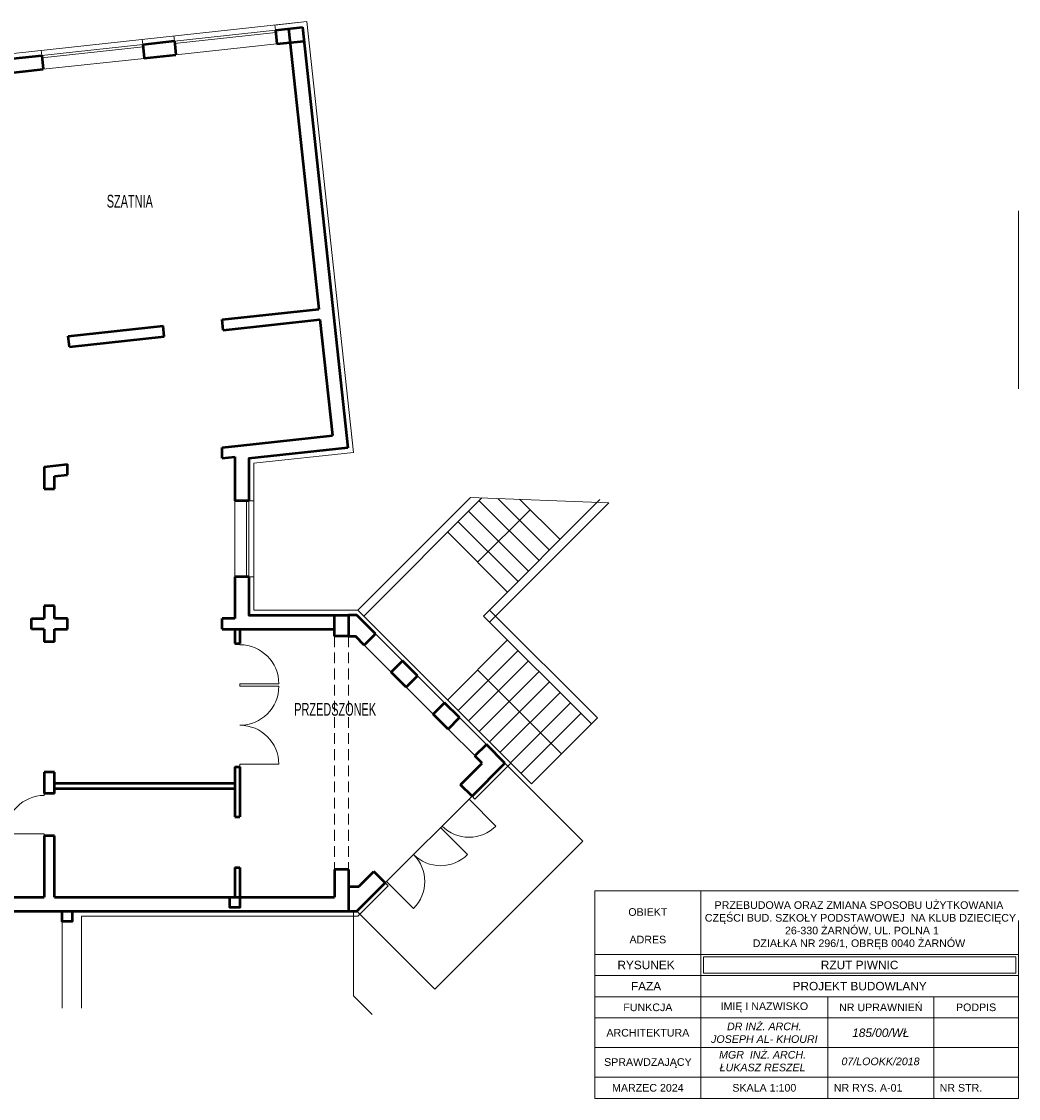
# Model space of a CAD drawing. Header units: millimetres. Extents: x 168402 to 202341, y 205146 to 229271.
# Tile 38 of 56: x 183632 to 185986, y 215334 to 217877. Entities that reach past the tile are written whole.
import ezdxf

# ---------------------------------------------------------------- set-up
doc = ezdxf.new("R2010")
doc.units = ezdxf.units.MM
doc.linetypes.add('DASHED', pattern=[19.05, 12.7, -6.35])
doc.layers.get('0').update_dxf_attribs({"lineweight": 0})
for name, color, linetype, lineweight in [('linia - gruba - projektowana', 170, 'Continuous', 50), ('LINIA CIENKA', 7, 'Continuous', 13), ('OPISY', 251, 'Continuous', 9)]:
    doc.layers.add(name, color=color, linetype=linetype, lineweight=lineweight)
doc.styles.add('simplex', font='arial.ttf')
doc.styles.get("Standard").update_dxf_attribs({"font": 'ARIALN.TTF', "width": 0.75})

# ---------------------------------------------------------------- blocks, each defined once
blk = doc.blocks.new('G$C2A3AD980')
at = {"layer": 'linia - gruba - projektowana', "color": 252}
for p, q in [((11100.7, 2522.2), (11164.3, 2529.1)), ((11100.7, 2522.2), (11104.3, 2489.4)), ((11131.5, 2525.5), (11203.3, 1863.4)), ((11164.3, 2529.1), (11271.9, 1535.9)), ((10787.5, 2488.3), (10862.1, 2496.4)), ((10862.1, 2496.4), (10865.7, 2463.6)), ((11104.3, 2489.4), (11167.9, 2496.3)), ((10787.5, 2488.4), (10791.1, 2455.5)), ((10458, 2452.6), (10548.9, 2462.4)), ((10548.9, 2462.4), (10552.5, 2429.6)), ((10791.1, 2455.5), (10865.7, 2463.6)), ((10461.5, 2419.8), (10552.5, 2429.6)), ((10974.6, 1838.7), (11203.3, 1863.4)), ((10977.3, 1813.8), (10974.6, 1838.7)), ((10977.3, 1813.8), (11205.9, 1838.6)), ((11205.9, 1838.6), (11235.6, 1565.2)), ((10611.7, 1799.3), (10835.4, 1823.6)), ((10838.1, 1798.7), (10835.4, 1823.6)), ((10614.4, 1774.5), (10611.7, 1799.3)), ((10614.4, 1774.5), (10838.1, 1798.7)), ((11011.9, 1540.9), (11235.6, 1565.2)), ((10974.8, 1536.9), (11011.9, 1540.9)), ((10974.8, 1511.8), (10974.8, 1536.9)), ((10974.8, 1511.8), (11004.8, 1515)), ((11004.8, 1515), (11004.8, 1411.2)), ((10554.5, 1491.4), (10609.5, 1497.4)), ((10554.5, 1491.4), (10554.5, 1439)), ((10609.5, 1472.2), (10609.5, 1497.4)), ((10579.5, 1469), (10609.5, 1472.2)), ((10579.5, 1439), (10579.5, 1469)), ((10554.5, 1439), (10579.5, 1439)), ((11037.8, 1411.2), (11004.8, 1411.2)), ((11004.8, 1231.2), (11004.8, 1133)), ((11037.8, 1231.2), (11004.8, 1231.2)), ((10554.5, 1162.9), (10554.5, 1133)), ((10579.5, 1162.9), (10554.5, 1162.9)), ((10579.5, 1133), (10579.5, 1162.9)), ((10524.5, 1133), (10554.5, 1133)), ((10524.5, 1107.9), (10524.5, 1133)), ((10609.5, 1133), (10579.5, 1133)), ((10609.5, 1107.9), (10609.5, 1133)), ((11004.8, 1133), (10974.8, 1133)), ((10974.8, 1107.9), (10974.8, 1133)), ((11240.1, 1091), (11240.1, 1141)), ((11273.1, 1141), (11273.1, 1091.9)), ((11293.1, 1141), (11273.1, 1141)), ((11337.2, 1097), (11293.1, 1141)), ((10554.5, 1108), (10524.5, 1108)), ((10554.5, 1108), (10554.5, 1078)), ((10579.5, 1108), (10609.5, 1108)), ((10974.8, 1108), (11240.1, 1108)), ((11004.8, 1108), (11004.8, 1074)), ((11016.8, 1108), (11016.8, 1074)), ((11310.3, 1070.1), (11337.2, 1097)), ((10579.5, 1078), (10554.5, 1078)), ((11004.8, 1074), (11016.8, 1074)), ((11273.1, 1091), (11240.1, 1091)), ((11273.1, 1091), (11289.4, 1091)), ((11310.3, 1070.1), (11289.4, 1091)), ((11373.9, 1006.5), (11400.8, 1033.3)), ((11436.2, 998), (11400.8, 1033.3)), ((11409.3, 971.1), (11373.9, 1006.5)), ((11409.3, 971.1), (11436.2, 998)), ((11472.9, 907.5), (11499.8, 934.3)), ((11535.2, 899), (11499.8, 934.3)), ((11508.3, 872.1), (11472.9, 907.5)), ((11508.3, 872.1), (11535.2, 899)), ((11571.9, 808.5), (11598.8, 835.3)), ((11642.6, 791.5), (11598.8, 835.3)), ((11538, 740.6), (11588.9, 791.5)), ((11564.9, 713.7), (11642.6, 791.5)), ((11588.9, 791.5), (11571.9, 808.5)), ((10554.5, 770), (10554.5, 720)), ((10579.5, 770), (10554.5, 770)), ((11004.8, 783), (11016.8, 783)), ((11004.8, 783), (11004.8, 665)), ((11016.8, 783), (11016.8, 665)), ((10579.5, 744), (11004.8, 744)), ((11564.9, 713.7), (11538, 740.6)), ((10579.5, 720), (10554.5, 720)), ((10579.5, 732), (11004.8, 732)), ((11004.8, 665), (11016.8, 665)), ((10554.5, 620), (10554.5, 475)), ((10579.5, 620), (10554.5, 620)), ((11004.8, 545), (11016.8, 545)), ((11004.8, 545), (11004.8, 475)), ((11016.8, 545), (11016.8, 475)), ((11240.1, 540.3), (11240.1, 475)), ((11273.1, 540.3), (11240.1, 540.3)), ((11273.1, 540.3), (11273.1, 442)), ((11297.4, 500), (11332.9, 535.5)), ((11359.8, 508.7), (11332.9, 535.5)), ((11293.1, 442), (11359.8, 508.7)), ((11273.1, 500), (11297.4, 500)), ((8572, 475), (10554.5, 475)), ((10579.5, 475), (11240.1, 475)), ((10404.2, 442), (11273.1, 442)), ((11273.1, 442), (11293.1, 442))]:
    blk.add_line(p, q, dxfattribs=at)
for points in [[(11271.9, 1535.9), (11037.8, 1510.6), (11037.8, 1411.2)], [(11037.8, 1231.2), (11037.8, 1141), (11273.1, 1141)], [(10579.5, 1078), (10579.5, 1108)], [(10579.5, 720), (10579.5, 770)], [(10579.5, 475), (10579.5, 620)]]:
    blk.add_lwpolyline(points, dxfattribs=at)
for points in [[(10992.8, 475), (11016.8, 475), (11016.8, 451), (10992.8, 451)], [(10597, 442), (10621, 442), (10621, 418), (10597, 418)]]:
    blk.add_lwpolyline(points, close=True, dxfattribs=at)
at = {"layer": 'LINIA CIENKA', "color": 252}
for p, q in [((8200.6, 2220.1), (11175, 2542.3)), ((11175, 2542.3), (11285.1, 1525.3)), ((10862.1, 2496.2), (11100.7, 2522.1)), ((11099.4, 2534.1), (11175, 2542.3)), ((11100.7, 2522.2), (11099.4, 2534.2)), ((10787.5, 2488.3), (10786.3, 2500.3)), ((10862.1, 2496.4), (10860.8, 2508.4)), ((10862.8, 2490.2), (11101.4, 2516.1)), ((10548.9, 2462.4), (10547.6, 2474.5)), ((10549, 2462.4), (10787.6, 2488.3)), ((10549.6, 2456.4), (10788.2, 2482.3)), ((11104.3, 2489.4), (10865.7, 2463.6)), ((10791.1, 2455.4), (10552.5, 2429.5)), ((11246.6, 1770), (11262.7, 1620.9)), ((11285.1, 1525.3), (11049.8, 1499.8)), ((11049.8, 1499.8), (11049.8, 1153)), ((11004.8, 1411.2), (11004.8, 1236.8)), ((11032.8, 1411.2), (11032.8, 1231.2)), ((11037.8, 1411.2), (11037.8, 1231.2)), ((11037.8, 1411.2), (11049.8, 1411.2)), ((11295.3, 1153), (11561.1, 1418.9)), ((11309.4, 1138.9), (11588.4, 1417.8)), ((11561.1, 1418.9), (11888.1, 1406.4)), ((11592.3, 1138.9), (11867, 1413.6)), ((11606.4, 1124.7), (11888.1, 1406.4)), ((11578.1, 1266.1), (11702.5, 1389.2)), ((11004.8, 1236.8), (11004.8, 1231.2)), ((11037.8, 1231.2), (11049.8, 1231.2)), ((11049.8, 1153), (11295.3, 1153)), ((11295.3, 1153), (11656.8, 791.5)), ((11592.3, 1138.9), (11846.8, 884.3)), ((11337.2, 1097), (11400.8, 1033.3)), ((11016.8, 1071), (11016.8, 1074)), ((11310.3, 1070.1), (11374, 1006.5)), ((11648.8, 1082.3), (11507.4, 940.9)), ((11673.6, 1057.5), (11532.2, 916.1)), ((11698.3, 1032.8), (11556.9, 891.4)), ((11436.2, 998), (11499.8, 934.3)), ((11723.1, 1008), (11581.7, 866.6)), ((11016.8, 973), (11016.8, 979)), ((11016.8, 979), (11108.8, 979)), ((11016.8, 973), (11108.8, 973)), ((11409.3, 971.1), (11473, 907.5)), ((11747.8, 983.3), (11606.4, 841.9)), ((11772.6, 958.5), (11631.2, 817.1)), ((11797.3, 933.8), (11655.9, 792.4)), ((11535.2, 899), (11598.8, 835.3)), ((11822.1, 909), (11680.7, 767.6)), ((11508.3, 872.1), (11572, 808.5)), ((11016.8, 783), (11016.8, 789)), ((11016.8, 789), (11108.8, 789)), ((11656.8, 791.5), (11571.9, 706.6)), ((11705.4, 742.9), (11656.8, 791.5)), ((10554.5, 720), (10554.5, 715)), ((11359.8, 508.7), (11564.9, 713.7)), ((11564.9, 713.7), (11571.9, 706.6)), ((11557.8, 706.6), (11621.4, 643)), ((11490.6, 639.5), (11554.3, 575.8)), ((10554.5, 625), (10464.5, 624.6)), ((10554.5, 620), (10554.5, 625)), ((11359.8, 508.7), (11366.9, 501.6)), ((11363.3, 512.2), (11427, 448.6)), ((11366.9, 501.6), (11295.3, 430)), ((11855, 490), (12855, 490)), ((11285.1, 442), (11285.1, 242)), ((10597, 213), (10597, 430)), ((10643.1, 430), (11295.3, 430)), ((10643.1, 213), (10643.1, 430)), ((10597, 383), (10597, 213)), ((10643.1, 383), (10643.1, 213)), ((10643.1, 378), (10643.1, 383)), ((10643.1, 383), (10643.1, 378)), ((11329.2, 198), (11285.1, 242))]:
    blk.add_line(p, q, dxfattribs=at)
at = {"layer": 'LINIA CIENKA', "color": 252, "linetype": 'DASHED', "ltscale": 2}
for p, q in [((11240.1, 1091), (11240.1, 540.3)), ((11273.1, 1091), (11273.1, 540.3))]:
    blk.add_line(p, q, dxfattribs=at)
at = {"layer": 'LINIA CIENKA', "color": 252}
for points in [[(11723.1, 1269.7), (11581.7, 1411.1)], [(11747.8, 1294.4), (11625.9, 1416.4)], [(11772.6, 1319.2), (11677.3, 1414.4)], [(11698.3, 1244.9), (11556.9, 1386.3)], [(11673.6, 1220.2), (11532.2, 1361.6)], [(11648.8, 1195.4), (11507.4, 1336.8)], [(11606.4, 1153), (11861, 898.4), (11705.4, 742.9)], [(11776.1, 813.6), (11578.1, 1011.6)], [(11642.6, 791.5), (11826.5, 607.7), (11477, 258.2), (11293.1, 442)]]:
    blk.add_lwpolyline(points, dxfattribs=at)
for centre, radius, start, end in [((11016.8, 979), 92, 0, 90), ((11016.8, 973), 92, 270, 0), ((11016.8, 789), 92, 0, 90), ((10555, 625), 90.4, 90.2668, 180.2681), ((11557.8, 706.6), 90, 225, 315), ((11363.3, 512.2), 90, 315, 45), ((11490.6, 639.5), 90, 225, 315)]:
    blk.add_arc(centre, radius, start, end, dxfattribs=at)
at = {"layer": 'OPISY', "color": 252}
for p, q in [((12855, 2095.2), (12855, 1675.2)), ((11855, 0), (11855, 490)), ((12105, 0), (12105, 490)), ((12855, 420), (12855, 0)), ((11855, 340), (12855, 340)), ((12111, 296), (12111, 334)), ((12111, 334), (12849, 334)), ((12849, 334), (12849, 296)), ((11855, 290), (12855, 290)), ((12111, 296), (12849, 296)), ((11855, 240), (12855, 240)), ((12405, 0), (12405, 240)), ((12655, 0), (12655, 240)), ((11855, 190), (12855, 190)), ((11855, 120), (12855, 120)), ((11855, 50), (12855, 50)), ((11855, 0), (12855, 0))]:
    blk.add_line(p, q, dxfattribs=at)
at = {"layer": 'OPISY', "color": 252, "char_height": 30, "width": 237.09, "attachment_point": 1}
for s, insert in [('\\pxi-3,l4,t4;SZATNIA', (10672.5, 2133.1)), ('\\pxi-3,l4,t4;PRZEDSZONEK', (11115.1, 933.6))]:
    blk.add_mtext(s, dxfattribs=dict(at, insert=insert))
at = {"layer": 'OPISY', "color": 252, "attachment_point": 5, "style": 'simplex'}
for s, insert, char_height, width in [('\\A1;PRZEBUDOWA ORAZ ZMIANA SPOSOBU UŻYTKOWANIA\\P CZĘŚCI BUD. SZKOŁY PODSTAWOWEJ  NA KLUB DZIECIĘCY  \\P  26-330 ŻARNÓW, UL. POLNA 1\\PDZIAŁKA NR 296/1, OBRĘB 0040 ŻARNÓW', (12478.4, 408.7), 18, 879.644), ('\\pxqc;OBIEKT', (11980, 440), 18, 250), ('\\pxqc;\\PADRES', (11980, 390), 18, 250), ('\\pxqc;RYSUNEK', (11975.7, 315), 20, 241.342), ('\\pxqc;RZUT PIWNIC', (12480, 315), 20, 738), ('\\pxqc;FAZA', (11975.7, 265), 20, 241.342), ('\\pxqc;PROJEKT BUDOWLANY', (12480, 265), 20, 738), ('\\pxqc;NR UPRAWNIEŃ', (12530, 215), 18, 250), ('\\pxqc;FUNKCJA', (11980, 215), 18, 250), ('\\pxqc;IMIĘ I NAZWISKO', (12255, 215), 18, 300), ('\\pxqc;PODPIS', (12755, 215), 18, 200), ('\\pxqc;{\\fArial|b0|i1|c238|p34;DR INŻ. ARCH. \\PJOSEPH AL- KHOURI}', (12255, 155), 18, 300), ('\\pxqc;ARCHITEKTURA', (11980, 155), 18, 250), ('\\pxqc;{\\fArial|b0|i1|c238|p34;185/00/WŁ}', (12530, 155), 20, 250), ('\\pxqc;{\\fArial|b0|i1|c238|p34;MGR  INŻ. ARCH. \\PŁUKASZ RESZEL}', (12250.9, 88), 18, 300), ('SPRAWDZAJĄCY', (11980.1, 83.3), 18, 300), ('\\pxqc;{\\fArial|b0|i1|c238|p34;07/LOOKK/2018}', (12529.3, 87.4), 18, 300), ('\\pxqc;MARZEC 2024', (11980, 25), 18, 250), ('\\pxqc;SKALA 1:100', (12255, 25), 18, 300), ('\\pxql;  NR RYS. A-01', (12530, 25), 18, 250), ('\\pxql;  NR STR.', (12755, 25), 18, 200)]:
    blk.add_mtext(s, dxfattribs=dict(at, insert=insert, char_height=char_height, width=width))

msp = doc.modelspace()

# ---------------------------------------------------------------- block references
at = {"ltscale": 4}
msp.add_blockref('G$C2A3AD980', (173130.7, 215334.2), dxfattribs=at)

doc.saveas('drawing.dxf')
